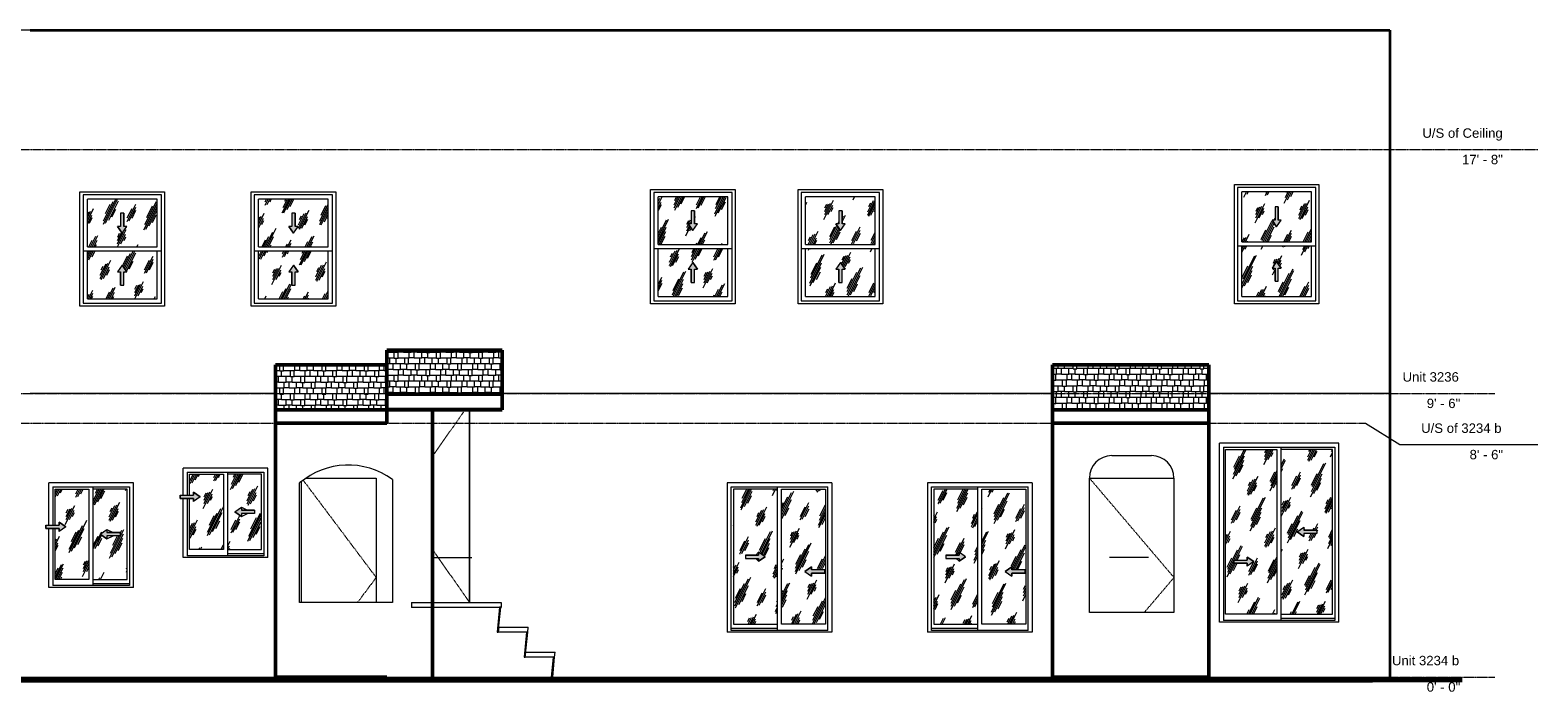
# Model space of a CAD drawing. Header units: inches. Extents: x -419 to 553, y -6 to 260.
# Tile 2 of 2: x -53 to 553, y -6 to 260. Entities that reach past the tile are written whole.
import ezdxf

# ---------------------------------------------------------------- set-up
doc = ezdxf.new("R2010")
doc.units = ezdxf.units.IN
doc.header["$MEASUREMENT"] = 0
doc.linetypes.add('Center 1_4_', pattern=[0.53125, 0.25, -0.09375, 0.09375, -0.09375])
doc.linetypes.add('Dash', pattern=[0.23622, 0.11811, -0.11811])
for name, color, linetype, lineweight in [('A-DETL', 90, 'Continuous', 9), ('A-DETL-GENF', 92, 'Continuous', 9), ('A-DOOR', 31, 'Continuous', 9), ('A-FLOR', 192, 'Continuous', 9), ('A-FLOR-LEVL', 51, 'Continuous', 9), ('A-GLAZ', 151, 'Continuous', 9), ('A-ROOF', 132, 'Continuous', 9), ('A-ROOF-PATT', 132, 'Continuous', 9), ('A-WALL', 90, 'Continuous', 9), ('floor_6 _2_', 8, 'Continuous', 9), ('PANOS', 1, 'Continuous', 9), ('S-STRS', 90, 'Continuous', 9)]:
    doc.layers.add(name, color=color, linetype=linetype, lineweight=lineweight)
doc.styles.add('Arial', font='arial.ttf', dxfattribs={"height": 3.779528})
pattern_1 = [(63.435, (0, 0), (-6.9551, 20.8652), [8.64, -5.184, 8.64, -5.184, -10.99]), (63.435, (0, 0), (-6.9551, 20.8652), [-27.648, 0.127, -10.863]), (63.435, (0, 0), (-6.9551, 20.8652), [0.127, -27.521, 3.456, -7.534]), (63.435, (-0.432, 0.432), (-6.9551, 20.8652), [6.912, -8.64, 5.184, -5.184, -12.718]), (63.435, (-0.432, 0.432), (-6.9551, 20.8652), [-25.92, 0.127, -12.591]), (63.435, (-0.432, 0.432), (-6.9551, 20.8652), [0.127, -25.793, 6.048, -6.67]), (63.435, (-0.432, 1.728), (-6.9551, 20.8652), [5.184, -10.368, 3.456, -5.184, -14.446]), (63.435, (-0.432, 1.728), (-6.9551, 20.8652), [-24.192, 0.127, -14.319]), (63.435, (-0.432, 1.728), (-6.9551, 20.8652), [0.127, -24.065, 7.776, -6.67]), (63.435, (0.864, 0.432), (-6.9551, 20.8652), [5.184, -10.368, 4.32, -18.766]), (63.435, (2.16, 1.728), (-6.9551, 20.8652), [2.592, -12.96, 1.728, -21.358]), (63.435, (0, 3.888), (-6.9551, 20.8652), [1.728, -12.96, 1.728, -6.912, -15.31]), (63.435, (0, 3.888), (-6.9551, 20.8652), [-23.328, 0.127, -15.183]), (63.435, (0, 3.888), (-6.9551, 20.8652), [0.127, -23.201, 4.32, -10.99]), (63.435, (7.776, 2.592), (-6.9551, 20.8652), [8.64, -12.96, 10.368, -6.843]), (63.435, (7.776, 1.296), (-6.9551, 20.8652), [12.096, -8.64, 12.96, -5.115]), (63.435, (8.64, 1.728), (-6.9551, 20.8652), [13.824, -6.912, 10.368, -7.534]), (63.435, (9.936, 3.024), (-6.9551, 20.8652), [8.64, -12.096, 6.912, -10.99]), (63.435, (8.64, 5.616), (-6.9551, 20.8652), [4.32, -17.28, 5.184, -11.854]), (63.435, (11.232, 4.32), (-6.9551, 20.8652), [3.456, -17.28, 3.456, -14.446])]

# ---------------------------------------------------------------- blocks, each defined once
blk = doc.blocks.new('Planitar - Single Door_Flush Panel - 2_-10_ x 6_-8_-4187955-Front Elevation')
at = {"layer": 'A-DOOR', "linetype": 'Dash'}
for p, q in [((372.47, 80), (406.47, 40)), ((406.47, 40), (394.57, 26))]:
    blk.add_line(p, q, dxfattribs=at)
blk = doc.blocks.new('Planitar - Single Door_Flush Panel - 2_-4_ x 6_-8_-4188681-Front Elevation')
at = {"layer": 'A-DOOR', "linetype": 'Dash'}
for p, q in [((122.07, 108), (108.59, 88.74)), ((108.59, 51.26), (123.47, 30))]:
    blk.add_line(p, q, dxfattribs=at)
at = {"layer": 'A-DOOR'}
blk.add_line((123.47, 30), (123.47, 108), dxfattribs=at)
blk = doc.blocks.new('Planitar - Single Door_Flush Panel - 2_-6_ x 6_-8_-V1-Front Elevation')
at = {"layer": 'A-DOOR', "linetype": 'Dash'}
for p, q in [((56.66, 79.08), (85.97, 40)), ((85.97, 40), (78.47, 30))]:
    blk.add_line(p, q, dxfattribs=at)
blk = doc.blocks.new('Planitar-Sliding-Double - 2_ 10_ x 3_ 4_-4324713-Front Elevation')
at = {"layer": 'A-GLAZ'}
h = blk.add_hatch(dxfattribs=at)
h.set_pattern_fill('FP_1', color=256, style=0, pattern_type=2)
h.set_pattern_definition(pattern_1)
h.paths.add_polyline_path([(-43.03, 39.25), (-29.4, 39.25), (-29.4, 75.5), (-43.03, 75.5), (-43.03, 61.04), (-41.38, 61.04), (-41.38, 62.24), (-38.71, 60.38), (-41.38, 58.51), (-41.38, 59.71), (-43.03, 59.71), (-43.03, 53.77)], flags=0)
h = blk.add_hatch(dxfattribs=at)
h.set_pattern_fill('FP_1', color=256, style=0, pattern_type=2)
h.set_pattern_definition(pattern_1)
h.paths.add_polyline_path([(-27.65, 39.25), (-14.03, 39.25), (-14.03, 75.5), (-27.65, 75.5), (-27.65, 52.88)], flags=0)
h.paths.add_polyline_path([(-22.17, 55.51), (-24.84, 57.38), (-22.17, 59.24), (-22.17, 58.04), (-16.84, 58.04), (-16.84, 56.71), (-22.17, 56.71)], flags=0)
for points in [[(-41.38, 58.51), (-38.71, 60.38), (-41.38, 62.24), (-41.38, 61.04), (-46.71, 61.04), (-46.71, 59.71), (-41.38, 59.71)], [(-22.17, 55.51), (-22.17, 56.71), (-16.84, 56.71), (-16.84, 58.04), (-22.17, 58.04), (-22.17, 59.24), (-24.84, 57.38)]]:
    blk.add_hatch(color=256, dxfattribs=at).paths.add_polyline_path(points, flags=0)
at = {"layer": 'A-DETL-GENF'}
for p, q in [((-46.71, 61.04), (-41.38, 61.04)), ((-46.71, 61.04), (-46.71, 59.71)), ((-46.71, 61.04), (-41.38, 61.04)), ((-46.71, 59.71), (-46.71, 61.04)), ((-38.71, 60.38), (-41.38, 62.24)), ((-41.38, 62.24), (-41.38, 61.04)), ((-41.38, 62.24), (-38.71, 60.38)), ((-41.38, 61.04), (-41.38, 62.24)), ((-46.71, 59.71), (-41.38, 59.71)), ((-41.38, 59.71), (-46.71, 59.71)), ((-38.71, 60.38), (-41.38, 58.51)), ((-38.71, 60.38), (-41.38, 58.51)), ((-41.38, 59.71), (-41.38, 58.51)), ((-41.38, 58.51), (-41.38, 59.71)), ((-24.84, 57.38), (-22.17, 59.24)), ((-24.84, 57.38), (-22.17, 59.24)), ((-24.84, 57.38), (-22.17, 55.51)), ((-22.17, 55.51), (-24.84, 57.38)), ((-22.17, 59.24), (-22.17, 58.04)), ((-22.17, 59.24), (-22.17, 58.04)), ((-16.84, 58.04), (-22.17, 58.04)), ((-22.17, 58.04), (-16.84, 58.04)), ((-16.84, 56.71), (-22.17, 56.71)), ((-22.17, 56.71), (-22.17, 55.51)), ((-22.17, 56.71), (-22.17, 55.51)), ((-16.84, 56.71), (-22.17, 56.71)), ((-16.84, 58.04), (-16.84, 56.71)), ((-16.84, 58.04), (-16.84, 56.71))]:
    blk.add_line(p, q, dxfattribs=at)
at = {"layer": 'A-GLAZ'}
for p, q in [((-11.53, 78), (-45.53, 78)), ((-45.53, 61.04), (-45.53, 78)), ((-43.91, 76.39), (-43.91, 61.04)), ((-43.91, 76.39), (-13.14, 76.39)), ((-43.03, 75.5), (-29.4, 75.5)), ((-43.03, 61.04), (-43.03, 75.5)), ((-29.4, 75.5), (-29.4, 39.25)), ((-27.65, 36.75), (-27.65, 76.39)), ((-14.03, 75.5), (-27.65, 75.5)), ((-14.03, 39.25), (-14.03, 75.5)), ((-13.14, 76.39), (-13.14, 36.75)), ((-11.53, 36), (-11.53, 78)), ((-45.53, 36), (-45.53, 59.71)), ((-43.91, 59.71), (-43.91, 36.75)), ((-43.03, 39.25), (-43.03, 59.71)), ((-22.17, 59.24), (-19.71, 58.04)), ((-22.17, 55.51), (-19.71, 56.71)), ((-13.14, 36.75), (-43.91, 36.75)), ((-29.4, 39.25), (-43.03, 39.25)), ((-27.65, 39.25), (-14.03, 39.25)), ((-13.14, 37.5), (-27.65, 37.5)), ((-13.14, 37.5), (-27.65, 37.5)), ((-11.53, 36), (-45.53, 36))]:
    blk.add_line(p, q, dxfattribs=at)
blk = doc.blocks.new('Planitar-Sliding-Double - 2_ 10_ x 2_ 10_-4324698-Front Elevation')
at = {"layer": 'A-GLAZ'}
h = blk.add_hatch(dxfattribs=at)
h.set_pattern_fill('FP_1', color=256, style=0, pattern_type=2)
h.set_pattern_definition(pattern_1)
h.paths.add_polyline_path([(10.97, 51.25), (24.6, 51.25), (24.6, 81.5), (10.97, 81.5), (10.97, 73.04), (12.62, 73.04), (12.62, 74.24), (15.29, 72.38), (12.62, 70.51), (12.62, 71.71), (10.97, 71.71), (10.97, 53.77)], flags=0)
h = blk.add_hatch(dxfattribs=at)
h.set_pattern_fill('FP_1', color=256, style=0, pattern_type=2)
h.set_pattern_definition(pattern_1)
h.paths.add_polyline_path([(26.35, 51.25), (39.97, 51.25), (39.97, 81.5), (26.35, 81.5), (26.35, 53.77)], flags=0)
h.paths.add_polyline_path([(31.83, 64.51), (29.16, 66.38), (31.83, 68.24), (31.83, 67.04), (37.16, 67.04), (37.16, 65.71), (31.83, 65.71)], flags=0)
for points in [[(12.62, 70.51), (15.29, 72.38), (12.62, 74.24), (12.62, 73.04), (7.29, 73.04), (7.29, 71.71), (12.62, 71.71)], [(31.83, 64.51), (31.83, 65.71), (37.16, 65.71), (37.16, 67.04), (31.83, 67.04), (31.83, 68.24), (29.16, 66.38)]]:
    blk.add_hatch(color=256, dxfattribs=at).paths.add_polyline_path(points, flags=0)
at = {"layer": 'A-DETL-GENF'}
for p, q in [((7.29, 73.04), (12.62, 73.04)), ((7.29, 73.04), (7.29, 71.71)), ((7.29, 73.04), (12.62, 73.04)), ((7.29, 71.71), (7.29, 73.04)), ((15.29, 72.38), (12.62, 74.24)), ((12.62, 74.24), (12.62, 73.04)), ((12.62, 74.24), (15.29, 72.38)), ((12.62, 73.04), (12.62, 74.24)), ((7.29, 71.71), (12.62, 71.71)), ((12.62, 71.71), (7.29, 71.71)), ((15.29, 72.38), (12.62, 70.51)), ((15.29, 72.38), (12.62, 70.51)), ((12.62, 71.71), (12.62, 70.51)), ((12.62, 70.51), (12.62, 71.71)), ((29.16, 66.38), (31.83, 68.24)), ((29.16, 66.38), (31.83, 68.24)), ((31.83, 68.24), (31.83, 67.04)), ((31.83, 68.24), (31.83, 67.04)), ((37.16, 67.04), (31.83, 67.04)), ((31.83, 67.04), (37.16, 67.04)), ((37.16, 67.04), (37.16, 65.71)), ((37.16, 67.04), (37.16, 65.71)), ((29.16, 66.38), (31.83, 64.51)), ((31.83, 64.51), (29.16, 66.38)), ((37.16, 65.71), (31.83, 65.71)), ((31.83, 65.71), (31.83, 64.51)), ((31.83, 65.71), (31.83, 64.51)), ((37.16, 65.71), (31.83, 65.71))]:
    blk.add_line(p, q, dxfattribs=at)
at = {"layer": 'A-GLAZ'}
for p, q in [((42.47, 84), (8.47, 84)), ((8.47, 73.04), (8.47, 84)), ((10.09, 82.39), (10.09, 73.04)), ((10.09, 82.39), (40.86, 82.39)), ((10.97, 81.5), (24.6, 81.5)), ((10.97, 73.04), (10.97, 81.5)), ((24.6, 81.5), (24.6, 51.25)), ((26.35, 48.75), (26.35, 82.39)), ((39.97, 81.5), (26.35, 81.5)), ((39.97, 51.25), (39.97, 81.5)), ((40.86, 82.39), (40.86, 48.75)), ((42.47, 48), (42.47, 84)), ((8.47, 48), (8.47, 71.71)), ((10.09, 71.71), (10.09, 48.75)), ((10.97, 51.25), (10.97, 71.71)), ((31.83, 68.24), (34.29, 67.04)), ((31.83, 64.51), (34.29, 65.71)), ((40.86, 48.75), (10.09, 48.75)), ((24.6, 51.25), (10.97, 51.25)), ((26.35, 51.25), (39.97, 51.25)), ((40.86, 49.5), (26.35, 49.5)), ((40.86, 49.5), (26.35, 49.5)), ((42.47, 48), (8.47, 48))]:
    blk.add_line(p, q, dxfattribs=at)
blk = doc.blocks.new('Planitar-Sliding-Double - 3_ 6_ x 4_ 11_-4309975-Front Elevation')
at = {"layer": 'A-GLAZ'}
h = blk.add_hatch(dxfattribs=at)
h.set_pattern_fill('FP_1', color=256, style=0, pattern_type=2)
h.set_pattern_definition(pattern_1)
h.paths.add_polyline_path([(229.47, 21.25), (247.1, 21.25), (247.1, 75.5), (229.47, 75.5), (229.47, 38.88)], flags=0)
h.paths.add_polyline_path([(239.62, 46.51), (239.62, 47.71), (234.29, 47.71), (234.29, 49.04), (239.62, 49.04), (239.62, 50.24), (242.29, 48.38), (241.33, 47.71)], flags=0)
h = blk.add_hatch(dxfattribs=at)
h.set_pattern_fill('FP_1', color=256, style=0, pattern_type=2)
h.set_pattern_definition(pattern_1)
h.paths.add_polyline_path([(248.85, 21.25), (266.47, 21.25), (266.47, 75.5), (248.85, 75.5), (248.85, 46.43)], flags=0)
h.paths.add_polyline_path([(260.83, 40.51), (258.16, 42.38), (260.83, 44.24), (260.83, 43.04), (266.16, 43.04), (266.16, 41.71), (260.83, 41.71)], flags=0)
for points in [[(239.62, 46.51), (242.29, 48.38), (239.62, 50.24), (239.62, 49.04), (234.29, 49.04), (234.29, 47.71), (239.62, 47.71)], [(260.83, 40.51), (260.83, 41.71), (266.16, 41.71), (266.16, 43.04), (260.83, 43.04), (260.83, 44.24), (258.16, 42.38)]]:
    blk.add_hatch(color=256, dxfattribs=at).paths.add_polyline_path(points, flags=0)
at = {"layer": 'A-DETL-GENF'}
for p, q in [((234.29, 49.04), (239.62, 49.04)), ((234.29, 49.04), (234.29, 47.71)), ((239.62, 49.04), (234.29, 49.04)), ((234.29, 49.04), (234.29, 47.71)), ((242.29, 48.38), (239.62, 50.24)), ((239.62, 50.24), (239.62, 49.04)), ((242.29, 48.38), (239.62, 50.24)), ((239.62, 50.24), (239.62, 49.04)), ((234.29, 47.71), (239.62, 47.71)), ((234.29, 47.71), (239.62, 47.71)), ((242.29, 48.38), (239.62, 46.51)), ((239.62, 46.51), (242.29, 48.38)), ((239.62, 47.71), (239.62, 46.51)), ((239.62, 47.71), (239.62, 46.51)), ((258.16, 42.38), (260.83, 44.24)), ((260.83, 44.24), (258.16, 42.38)), ((260.83, 44.24), (260.83, 43.04)), ((260.83, 43.04), (260.83, 44.24)), ((266.16, 43.04), (260.83, 43.04)), ((266.16, 43.04), (260.83, 43.04)), ((266.16, 43.04), (266.16, 41.71)), ((266.16, 41.71), (266.16, 43.04)), ((258.16, 42.38), (260.83, 40.51)), ((258.16, 42.38), (260.83, 40.51)), ((266.16, 41.71), (260.83, 41.71)), ((260.83, 41.71), (260.83, 40.51)), ((260.83, 40.51), (260.83, 41.71)), ((260.83, 41.71), (266.16, 41.71))]:
    blk.add_line(p, q, dxfattribs=at)
at = {"layer": 'A-GLAZ'}
for p, q in [((268.97, 78), (226.97, 78)), ((226.97, 78), (226.97, 18)), ((228.59, 76.39), (267.36, 76.39)), ((228.59, 18.75), (228.59, 76.39)), ((229.47, 75.5), (229.47, 21.25)), ((247.1, 75.5), (229.47, 75.5)), ((247.1, 76.39), (247.1, 18.75)), ((248.85, 21.25), (248.85, 75.5)), ((248.85, 75.5), (266.47, 75.5)), ((266.47, 75.5), (266.47, 21.25)), ((267.36, 18.75), (267.36, 76.39)), ((268.97, 78), (268.97, 18)), ((239.62, 50.24), (238.44, 49.04)), ((239.62, 46.51), (238.44, 47.71)), ((247.1, 19.5), (228.59, 19.5)), ((247.1, 19.5), (228.59, 19.5)), ((267.36, 18.75), (228.59, 18.75)), ((229.47, 21.25), (247.1, 21.25)), ((266.47, 21.25), (248.85, 21.25)), ((268.97, 18), (226.97, 18))]:
    blk.add_line(p, q, dxfattribs=at)
blk = doc.blocks.new('Planitar-Sliding-Double - 3_ 6_ x 4_ 11_-V2-Front Elevation')
at = {"layer": 'A-GLAZ'}
h = blk.add_hatch(dxfattribs=at)
h.set_pattern_fill('FP_1', color=256, style=0, pattern_type=2)
h.set_pattern_definition(pattern_1)
h.paths.add_polyline_path([(309.97, 21.25), (327.6, 21.25), (327.6, 75.5), (309.97, 75.5), (309.97, 38.88)], flags=0)
h.paths.add_polyline_path([(320.12, 46.51), (320.12, 47.71), (314.79, 47.71), (314.79, 49.04), (320.12, 49.04), (320.12, 50.24), (322.79, 48.38), (321.83, 47.71)], flags=0)
h = blk.add_hatch(dxfattribs=at)
h.set_pattern_fill('FP_1', color=256, style=0, pattern_type=2)
h.set_pattern_definition(pattern_1)
h.paths.add_polyline_path([(341.57, 21.25), (346.97, 21.25), (346.97, 75.5), (329.35, 75.5), (329.35, 21.25)], flags=0)
h.paths.add_polyline_path([(341.33, 40.51), (338.66, 42.38), (341.33, 44.24), (341.33, 43.04), (346.66, 43.04), (346.66, 41.71), (341.33, 41.71)], flags=0)
for points in [[(320.12, 46.51), (322.79, 48.38), (320.12, 50.24), (320.12, 49.04), (314.79, 49.04), (314.79, 47.71), (320.12, 47.71)], [(341.33, 40.51), (341.33, 41.71), (346.66, 41.71), (346.66, 43.04), (341.33, 43.04), (341.33, 44.24), (338.66, 42.38)]]:
    blk.add_hatch(color=256, dxfattribs=at).paths.add_polyline_path(points, flags=0)
at = {"layer": 'A-DETL-GENF'}
for p, q in [((314.79, 49.04), (320.12, 49.04)), ((314.79, 49.04), (314.79, 47.71)), ((320.12, 49.04), (314.79, 49.04)), ((314.79, 49.04), (314.79, 47.71)), ((322.79, 48.38), (320.12, 50.24)), ((320.12, 50.24), (320.12, 49.04)), ((322.79, 48.38), (320.12, 50.24)), ((320.12, 50.24), (320.12, 49.04)), ((314.79, 47.71), (320.12, 47.71)), ((314.79, 47.71), (320.12, 47.71)), ((322.79, 48.38), (320.12, 46.51)), ((320.12, 46.51), (322.79, 48.38)), ((320.12, 47.71), (320.12, 46.51)), ((320.12, 47.71), (320.12, 46.51)), ((338.66, 42.38), (341.33, 44.24)), ((341.33, 44.24), (338.66, 42.38)), ((341.33, 44.24), (341.33, 43.04)), ((341.33, 43.04), (341.33, 44.24)), ((346.66, 43.04), (341.33, 43.04)), ((346.66, 43.04), (341.33, 43.04)), ((346.66, 43.04), (346.66, 41.71)), ((346.66, 41.71), (346.66, 43.04)), ((338.66, 42.38), (341.33, 40.51)), ((338.66, 42.38), (341.33, 40.51)), ((346.66, 41.71), (341.33, 41.71)), ((341.33, 41.71), (341.33, 40.51)), ((341.33, 40.51), (341.33, 41.71)), ((341.33, 41.71), (346.66, 41.71))]:
    blk.add_line(p, q, dxfattribs=at)
at = {"layer": 'A-GLAZ'}
for p, q in [((349.47, 78), (307.47, 78)), ((307.47, 78), (307.47, 18)), ((309.09, 76.39), (347.86, 76.39)), ((309.09, 18.75), (309.09, 76.39)), ((309.97, 75.5), (309.97, 21.25)), ((327.6, 75.5), (309.97, 75.5)), ((327.6, 76.39), (327.6, 18.75)), ((329.35, 21.25), (329.35, 75.5)), ((329.35, 75.5), (346.97, 75.5)), ((346.97, 75.5), (346.97, 21.25)), ((347.86, 18.75), (347.86, 76.39)), ((349.47, 78), (349.47, 18)), ((320.12, 50.24), (318.94, 49.04)), ((320.12, 46.51), (318.94, 47.71)), ((327.6, 19.5), (309.09, 19.5)), ((327.6, 19.5), (309.09, 19.5)), ((347.86, 18.75), (309.09, 18.75)), ((309.97, 21.25), (327.6, 21.25)), ((346.97, 21.25), (329.35, 21.25)), ((349.47, 18), (307.47, 18))]:
    blk.add_line(p, q, dxfattribs=at)
blk = doc.blocks.new('Planitar-Sliding-Double - 4_ x 5_ 6_-4309957-Front Elevation')
at = {"layer": 'A-GLAZ'}
h = blk.add_hatch(dxfattribs=at)
h.set_pattern_fill('FP_2', color=256, style=0, pattern_type=2)
h.set_pattern_definition(pattern_1)
h.paths.add_polyline_path([(447.85, 25.25), (447.85, 91.5), (427.22, 91.5), (427.22, 25.25), (444.06, 25.25)], flags=0)
h.paths.add_polyline_path([(435.87, 44.51), (435.87, 45.71), (430.54, 45.71), (430.54, 47.04), (435.87, 47.04), (435.87, 48.24), (438.54, 46.38), (437.58, 45.71)], flags=0)
h = blk.add_hatch(dxfattribs=at)
h.set_pattern_fill('FP_2', color=256, style=0, pattern_type=2)
h.set_pattern_definition(pattern_1)
h.paths.add_polyline_path([(449.6, 25.25), (470.22, 25.25), (470.22, 91.5), (449.6, 91.5), (449.6, 45.88)], flags=0)
h.paths.add_polyline_path([(458.58, 56.51), (455.91, 58.38), (458.58, 60.24), (458.58, 59.04), (463.91, 59.04), (463.91, 57.71), (458.58, 57.71)], flags=0)
for points in [[(458.58, 56.51), (458.58, 57.71), (463.91, 57.71), (463.91, 59.04), (458.58, 59.04), (458.58, 60.24), (455.91, 58.38)], [(435.87, 44.51), (438.54, 46.38), (435.87, 48.24), (435.87, 47.04), (430.54, 47.04), (430.54, 45.71), (435.87, 45.71)]]:
    blk.add_hatch(color=256, dxfattribs=at).paths.add_polyline_path(points, flags=0)
at = {"layer": 'A-DETL-GENF'}
for p, q in [((455.91, 58.38), (458.58, 60.24)), ((455.91, 58.38), (458.58, 60.24)), ((455.91, 58.38), (458.58, 56.51)), ((458.58, 56.51), (455.91, 58.38)), ((458.58, 60.24), (458.58, 59.04)), ((458.58, 60.24), (458.58, 59.04)), ((463.91, 59.04), (458.58, 59.04)), ((458.58, 59.04), (463.91, 59.04)), ((463.91, 57.71), (458.58, 57.71)), ((458.58, 57.71), (458.58, 56.51)), ((458.58, 57.71), (458.58, 56.51)), ((463.91, 57.71), (458.58, 57.71)), ((463.91, 59.04), (463.91, 57.71)), ((463.91, 59.04), (463.91, 57.71)), ((430.54, 47.04), (435.87, 47.04)), ((430.54, 47.04), (430.54, 45.71)), ((430.54, 47.04), (435.87, 47.04)), ((430.54, 45.71), (430.54, 47.04)), ((430.54, 45.71), (435.87, 45.71)), ((435.87, 45.71), (430.54, 45.71)), ((438.54, 46.38), (435.87, 48.24)), ((435.87, 48.24), (435.87, 47.04)), ((435.87, 48.24), (438.54, 46.38)), ((435.87, 47.04), (435.87, 48.24)), ((438.54, 46.38), (435.87, 44.51)), ((438.54, 46.38), (435.87, 44.51)), ((435.87, 45.71), (435.87, 44.51)), ((435.87, 44.51), (435.87, 45.71))]:
    blk.add_line(p, q, dxfattribs=at)
at = {"layer": 'A-GLAZ'}
for p, q in [((472.72, 94), (424.72, 94)), ((424.72, 22), (424.72, 94)), ((426.34, 92.39), (426.34, 22.75)), ((426.34, 92.39), (471.11, 92.39)), ((427.22, 91.5), (447.85, 91.5)), ((427.22, 25.25), (427.22, 91.5)), ((447.85, 91.5), (447.85, 25.25)), ((449.6, 22.75), (449.6, 92.39)), ((470.22, 91.5), (449.6, 91.5)), ((470.22, 25.25), (470.22, 91.5)), ((471.11, 92.39), (471.11, 22.75)), ((472.72, 22), (472.72, 94)), ((458.58, 60.24), (458.79, 59.04)), ((458.58, 56.51), (458.79, 57.71)), ((447.85, 25.25), (427.22, 25.25)), ((449.6, 25.25), (470.22, 25.25)), ((472.72, 22), (424.72, 22)), ((471.11, 22.75), (426.34, 22.75)), ((471.11, 23.5), (449.6, 23.5)), ((471.11, 23.5), (449.6, 23.5))]:
    blk.add_line(p, q, dxfattribs=at)
blk = doc.blocks.new('Planitar-Double-Hung-Single - 2_10_ x 3_10_-4192649-Front Elevation')
at = {"layer": 'A-DETL-GENF'}
h = blk.add_hatch(dxfattribs=at)
h.set_pattern_fill('FP_4', color=256, style=0, pattern_type=2)
h.set_pattern_definition(pattern_1)
h.paths.add_polyline_path([(-21.15, 172.88), (-2.03, 172.88), (-2.03, 192), (-30.03, 192), (-30.03, 172.88)], flags=0)
h.paths.add_polyline_path([(-16.03, 178.44), (-17.89, 181.1), (-16.69, 181.1), (-16.69, 186.44), (-15.36, 186.44), (-15.36, 181.1), (-14.16, 181.1), (-15.36, 179.39)], flags=0)
for points in [[(-16.03, 178.44), (-14.16, 181.1), (-15.36, 181.1), (-15.36, 186.44), (-16.69, 186.44), (-16.69, 181.1), (-17.89, 181.1)], [(-16.69, 157.56), (-15.36, 157.56), (-15.36, 162.9), (-14.16, 162.9), (-16.03, 165.56), (-17.89, 162.9), (-16.69, 162.9)]]:
    blk.add_hatch(color=256, dxfattribs=at).paths.add_polyline_path(points, flags=0)
h = blk.add_hatch(dxfattribs=at)
h.set_pattern_fill('FP_4', color=256, style=0, pattern_type=2)
h.set_pattern_definition(pattern_1)
h.paths.add_polyline_path([(-30.03, 152), (-2.03, 152), (-2.03, 171.13), (-30.03, 171.13)], flags=0)
h.paths.add_polyline_path([(-15.59, 157.56), (-16.69, 157.56), (-16.69, 162.9), (-17.89, 162.9), (-16.03, 165.56), (-14.16, 162.9), (-15.36, 162.9), (-15.36, 157.56)], flags=0)
for p, q in [((-16.69, 186.44), (-16.69, 181.1)), ((-15.36, 186.44), (-16.69, 186.44)), ((-15.36, 186.44), (-16.69, 186.44)), ((-16.69, 186.44), (-16.69, 181.1)), ((-15.36, 186.44), (-15.36, 181.1)), ((-15.36, 181.1), (-15.36, 186.44)), ((-16.69, 181.1), (-17.89, 181.1)), ((-16.03, 178.44), (-17.89, 181.1)), ((-16.69, 181.1), (-17.89, 181.1)), ((-17.89, 181.1), (-16.03, 178.44)), ((-16.03, 178.44), (-14.16, 181.1)), ((-16.03, 178.44), (-14.16, 181.1)), ((-14.16, 181.1), (-15.36, 181.1)), ((-14.16, 181.1), (-15.36, 181.1)), ((-16.03, 165.56), (-17.89, 162.9)), ((-16.03, 165.56), (-17.89, 162.9)), ((-16.03, 165.56), (-14.16, 162.9)), ((-14.16, 162.9), (-16.03, 165.56)), ((-17.89, 162.9), (-16.69, 162.9)), ((-17.89, 162.9), (-16.69, 162.9)), ((-16.69, 157.56), (-16.69, 162.9)), ((-16.69, 162.9), (-16.69, 157.56)), ((-16.69, 157.56), (-15.36, 157.56)), ((-16.69, 157.56), (-15.36, 157.56)), ((-15.36, 162.9), (-14.16, 162.9)), ((-15.36, 157.56), (-15.36, 162.9)), ((-15.36, 157.56), (-15.36, 162.9)), ((-15.36, 162.9), (-14.16, 162.9))]:
    blk.add_line(p, q, dxfattribs=at)
at = {"layer": 'A-GLAZ'}
for p, q in [((-33.03, 195), (0.97, 195)), ((-33.03, 149), (-33.03, 195)), ((0.97, 195), (0.97, 149)), ((-31.78, 193.75), (-31.78, 150.25)), ((-0.28, 193.75), (-31.78, 193.75)), ((-30.03, 172.88), (-30.03, 192)), ((-2.03, 192), (-30.03, 192)), ((-2.03, 172.88), (-2.03, 192)), ((-0.28, 150.25), (-0.28, 193.75)), ((-0.28, 171.13), (-31.78, 171.13)), ((-30.03, 172.88), (-2.03, 172.88)), ((-30.03, 152), (-30.03, 171.13)), ((-2.03, 152), (-2.03, 171.13)), ((-30.03, 152), (-2.03, 152)), ((0.97, 149), (-33.03, 149)), ((-31.78, 150.25), (-0.28, 150.25))]:
    blk.add_line(p, q, dxfattribs=at)
blk = doc.blocks.new('Planitar-Double-Hung-Single - 2_10_ x 3_10_-V6-Front Elevation')
at = {"layer": 'A-DETL-GENF'}
h = blk.add_hatch(dxfattribs=at)
h.set_pattern_fill('FP_4', color=256, style=0, pattern_type=2)
h.set_pattern_definition(pattern_1)
h.paths.add_polyline_path([(47.6, 172.88), (66.72, 172.88), (66.72, 192), (38.72, 192), (38.72, 172.88)], flags=0)
h.paths.add_polyline_path([(52.72, 178.44), (50.86, 181.1), (52.06, 181.1), (52.06, 186.44), (53.39, 186.44), (53.39, 181.1), (54.59, 181.1), (53.39, 179.39)], flags=0)
for points in [[(52.72, 178.44), (54.59, 181.1), (53.39, 181.1), (53.39, 186.44), (52.06, 186.44), (52.06, 181.1), (50.86, 181.1)], [(52.06, 157.56), (53.39, 157.56), (53.39, 162.9), (54.59, 162.9), (52.72, 165.56), (50.86, 162.9), (52.06, 162.9)]]:
    blk.add_hatch(color=256, dxfattribs=at).paths.add_polyline_path(points, flags=0)
h = blk.add_hatch(dxfattribs=at)
h.set_pattern_fill('FP_4', color=256, style=0, pattern_type=2)
h.set_pattern_definition(pattern_1)
h.paths.add_polyline_path([(38.72, 152), (66.72, 152), (66.72, 171.13), (38.72, 171.13)], flags=0)
h.paths.add_polyline_path([(53.16, 157.56), (52.06, 157.56), (52.06, 162.9), (50.86, 162.9), (52.72, 165.56), (54.59, 162.9), (53.39, 162.9), (53.39, 157.56)], flags=0)
for p, q in [((52.06, 186.44), (52.06, 181.1)), ((53.39, 186.44), (52.06, 186.44)), ((53.39, 186.44), (52.06, 186.44)), ((52.06, 186.44), (52.06, 181.1)), ((53.39, 186.44), (53.39, 181.1)), ((53.39, 181.1), (53.39, 186.44)), ((52.06, 181.1), (50.86, 181.1)), ((52.72, 178.44), (50.86, 181.1)), ((52.06, 181.1), (50.86, 181.1)), ((50.86, 181.1), (52.72, 178.44)), ((52.72, 178.44), (54.59, 181.1)), ((52.72, 178.44), (54.59, 181.1)), ((54.59, 181.1), (53.39, 181.1)), ((54.59, 181.1), (53.39, 181.1)), ((52.72, 165.56), (50.86, 162.9)), ((52.72, 165.56), (50.86, 162.9)), ((52.72, 165.56), (54.59, 162.9)), ((54.59, 162.9), (52.72, 165.56)), ((50.86, 162.9), (52.06, 162.9)), ((50.86, 162.9), (52.06, 162.9)), ((52.06, 157.56), (52.06, 162.9)), ((52.06, 162.9), (52.06, 157.56)), ((52.06, 157.56), (53.39, 157.56)), ((52.06, 157.56), (53.39, 157.56)), ((53.39, 162.9), (54.59, 162.9)), ((53.39, 157.56), (53.39, 162.9)), ((53.39, 157.56), (53.39, 162.9)), ((53.39, 162.9), (54.59, 162.9))]:
    blk.add_line(p, q, dxfattribs=at)
at = {"layer": 'A-GLAZ'}
for p, q in [((35.72, 195), (69.72, 195)), ((35.72, 149), (35.72, 195)), ((69.72, 195), (69.72, 149)), ((36.97, 193.75), (36.97, 150.25)), ((68.47, 193.75), (36.97, 193.75)), ((38.72, 172.88), (38.72, 192)), ((66.72, 192), (38.72, 192)), ((66.72, 172.88), (66.72, 192)), ((68.47, 150.25), (68.47, 193.75)), ((68.47, 171.13), (36.97, 171.13)), ((38.72, 172.88), (66.72, 172.88)), ((38.72, 152), (38.72, 171.13)), ((66.72, 152), (66.72, 171.13)), ((38.72, 152), (66.72, 152)), ((69.72, 149), (35.72, 149)), ((36.97, 150.25), (68.47, 150.25))]:
    blk.add_line(p, q, dxfattribs=at)
blk = doc.blocks.new('Planitar-Double-Hung-Single - 2_10_ x 3_10_-V7-Front Elevation')
at = {"layer": 'A-DETL-GENF'}
h = blk.add_hatch(dxfattribs=at)
h.set_pattern_fill('FP_3', color=256, style=0, pattern_type=2)
h.set_pattern_definition(pattern_1)
h.paths.add_polyline_path([(208.1, 173.88), (227.22, 173.88), (227.22, 193), (199.22, 193), (199.22, 173.88), (204.91, 173.88)], flags=0)
h.paths.add_polyline_path([(213.22, 179.44), (211.36, 182.1), (212.56, 182.1), (212.56, 187.44), (213.89, 187.44), (213.89, 182.1), (215.09, 182.1), (213.89, 180.39)], flags=0)
for points in [[(213.22, 179.44), (215.09, 182.1), (213.89, 182.1), (213.89, 187.44), (212.56, 187.44), (212.56, 182.1), (211.36, 182.1)], [(213.89, 158.56), (213.89, 163.9), (215.09, 163.9), (213.22, 166.56), (211.36, 163.9), (212.56, 163.9), (212.56, 158.56)]]:
    blk.add_hatch(color=256, dxfattribs=at).paths.add_polyline_path(points, flags=0)
h = blk.add_hatch(dxfattribs=at)
h.set_pattern_fill('FP_3', color=256, style=0, pattern_type=2)
h.set_pattern_definition(pattern_1)
h.paths.add_polyline_path([(199.22, 153), (227.22, 153), (227.22, 172.13), (199.22, 172.13)], flags=0)
h.paths.add_polyline_path([(212.56, 158.56), (212.56, 163.9), (211.36, 163.9), (213.22, 166.56), (215.09, 163.9), (213.89, 163.9), (213.89, 158.56), (212.79, 158.56)], flags=0)
for p, q in [((212.56, 182.1), (211.36, 182.1)), ((213.22, 179.44), (211.36, 182.1)), ((212.56, 182.1), (211.36, 182.1)), ((211.36, 182.1), (213.22, 179.44)), ((212.56, 187.44), (212.56, 182.1)), ((213.89, 187.44), (212.56, 187.44)), ((213.89, 187.44), (212.56, 187.44)), ((212.56, 187.44), (212.56, 182.1)), ((213.22, 179.44), (215.09, 182.1)), ((213.22, 179.44), (215.09, 182.1)), ((213.89, 187.44), (213.89, 182.1)), ((213.89, 182.1), (213.89, 187.44)), ((215.09, 182.1), (213.89, 182.1)), ((215.09, 182.1), (213.89, 182.1)), ((213.22, 166.56), (211.36, 163.9)), ((213.22, 166.56), (211.36, 163.9)), ((211.36, 163.9), (212.56, 163.9)), ((211.36, 163.9), (212.56, 163.9)), ((212.56, 158.56), (212.56, 163.9)), ((212.56, 163.9), (212.56, 158.56)), ((213.22, 166.56), (215.09, 163.9)), ((215.09, 163.9), (213.22, 166.56)), ((213.89, 163.9), (215.09, 163.9)), ((213.89, 158.56), (213.89, 163.9)), ((213.89, 158.56), (213.89, 163.9)), ((213.89, 163.9), (215.09, 163.9)), ((212.56, 158.56), (213.89, 158.56)), ((212.56, 158.56), (213.89, 158.56))]:
    blk.add_line(p, q, dxfattribs=at)
at = {"layer": 'A-GLAZ'}
for p, q in [((196.22, 196), (230.22, 196)), ((196.22, 150), (196.22, 196)), ((197.47, 194.75), (197.47, 151.25)), ((228.97, 194.75), (197.47, 194.75)), ((228.97, 151.25), (228.97, 194.75)), ((230.22, 196), (230.22, 150)), ((199.22, 173.88), (199.22, 193)), ((227.22, 193), (199.22, 193)), ((227.22, 173.88), (227.22, 193)), ((228.97, 172.13), (197.47, 172.13)), ((199.22, 173.88), (227.22, 173.88)), ((199.22, 153), (199.22, 172.13)), ((227.22, 153), (227.22, 172.13)), ((199.22, 153), (227.22, 153)), ((230.22, 150), (196.22, 150)), ((197.47, 151.25), (228.97, 151.25))]:
    blk.add_line(p, q, dxfattribs=at)
blk = doc.blocks.new('Planitar-Double-Hung-Single - 2_10_ x 3_10_-V8-Front Elevation')
at = {"layer": 'A-DETL-GENF'}
h = blk.add_hatch(dxfattribs=at)
h.set_pattern_fill('FP_3', color=256, style=0, pattern_type=2)
h.set_pattern_definition(pattern_1)
h.paths.add_polyline_path([(286.47, 173.88), (286.47, 193), (258.47, 193), (258.47, 173.88), (277.6, 173.88)], flags=0)
h.paths.add_polyline_path([(272.47, 179.44), (270.61, 182.1), (271.81, 182.1), (271.81, 187.44), (273.14, 187.44), (273.14, 182.1), (274.34, 182.1), (273.14, 180.39)], flags=0)
for points in [[(272.47, 179.44), (274.34, 182.1), (273.14, 182.1), (273.14, 187.44), (271.81, 187.44), (271.81, 182.1), (270.61, 182.1)], [(271.81, 158.56), (273.14, 158.56), (273.14, 163.9), (274.34, 163.9), (272.47, 166.56), (270.61, 163.9), (271.81, 163.9)]]:
    blk.add_hatch(color=256, dxfattribs=at).paths.add_polyline_path(points, flags=0)
h = blk.add_hatch(dxfattribs=at)
h.set_pattern_fill('FP_3', color=256, style=0, pattern_type=2)
h.set_pattern_definition(pattern_1)
h.paths.add_polyline_path([(286.47, 153), (286.47, 172.13), (258.47, 172.13), (258.47, 153), (277.6, 153)], flags=0)
h.paths.add_polyline_path([(272.04, 158.56), (271.81, 158.56), (271.81, 163.9), (270.61, 163.9), (272.47, 166.56), (274.34, 163.9), (273.14, 163.9), (273.14, 158.56)], flags=0)
for p, q in [((271.81, 182.1), (270.61, 182.1)), ((272.47, 179.44), (270.61, 182.1)), ((271.81, 182.1), (270.61, 182.1)), ((270.61, 182.1), (272.47, 179.44)), ((271.81, 187.44), (271.81, 182.1)), ((273.14, 187.44), (271.81, 187.44)), ((273.14, 187.44), (271.81, 187.44)), ((271.81, 187.44), (271.81, 182.1)), ((272.47, 179.44), (274.34, 182.1)), ((272.47, 179.44), (274.34, 182.1)), ((273.14, 187.44), (273.14, 182.1)), ((273.14, 182.1), (273.14, 187.44)), ((274.34, 182.1), (273.14, 182.1)), ((274.34, 182.1), (273.14, 182.1)), ((272.47, 166.56), (270.61, 163.9)), ((272.47, 166.56), (270.61, 163.9)), ((270.61, 163.9), (271.81, 163.9)), ((270.61, 163.9), (271.81, 163.9)), ((271.81, 158.56), (271.81, 163.9)), ((271.81, 163.9), (271.81, 158.56)), ((272.47, 166.56), (274.34, 163.9)), ((274.34, 163.9), (272.47, 166.56)), ((273.14, 163.9), (274.34, 163.9)), ((273.14, 158.56), (273.14, 163.9)), ((273.14, 158.56), (273.14, 163.9)), ((273.14, 163.9), (274.34, 163.9)), ((271.81, 158.56), (273.14, 158.56)), ((271.81, 158.56), (273.14, 158.56))]:
    blk.add_line(p, q, dxfattribs=at)
at = {"layer": 'A-GLAZ'}
for p, q in [((255.47, 196), (289.47, 196)), ((255.47, 150), (255.47, 196)), ((256.72, 194.75), (256.72, 151.25)), ((288.22, 194.75), (256.72, 194.75)), ((288.22, 151.25), (288.22, 194.75)), ((289.47, 196), (289.47, 150)), ((258.47, 173.88), (258.47, 193)), ((286.47, 193), (258.47, 193)), ((286.47, 173.88), (286.47, 193)), ((288.22, 172.13), (256.72, 172.13)), ((258.47, 173.88), (286.47, 173.88)), ((258.47, 153), (258.47, 172.13)), ((286.47, 153), (286.47, 172.13)), ((258.47, 153), (286.47, 153)), ((289.47, 150), (255.47, 150)), ((256.72, 151.25), (288.22, 151.25))]:
    blk.add_line(p, q, dxfattribs=at)
blk = doc.blocks.new('Planitar-Double-Hung-Single - 2_10_ x 3_10_-4311464-Front Elevation')
at = {"layer": 'A-DETL-GENF'}
h = blk.add_hatch(dxfattribs=at)
h.set_pattern_fill('FP_3', color=256, style=0, pattern_type=2)
h.set_pattern_definition(pattern_1)
h.paths.add_polyline_path([(445.86, 174.88), (461.72, 174.88), (461.72, 195), (433.72, 195), (433.72, 174.88)], flags=0)
h.paths.add_polyline_path([(447.72, 180.94), (445.86, 183.6), (447.06, 183.6), (447.06, 188.94), (448.39, 188.94), (448.39, 183.6), (449.59, 183.6), (447.75, 180.97)], flags=0)
for points in [[(447.72, 180.94), (449.59, 183.6), (448.39, 183.6), (448.39, 188.94), (447.06, 188.94), (447.06, 183.6), (445.86, 183.6)], [(448.39, 159.06), (448.39, 164.4), (449.59, 164.4), (447.72, 167.06), (445.86, 164.4), (447.06, 164.4), (447.06, 159.06)]]:
    blk.add_hatch(color=256, dxfattribs=at).paths.add_polyline_path(points, flags=0)
h = blk.add_hatch(dxfattribs=at)
h.set_pattern_fill('FP_3', color=256, style=0, pattern_type=2)
h.set_pattern_definition(pattern_1)
h.paths.add_polyline_path([(433.72, 153), (461.72, 153), (461.72, 173.13), (433.72, 173.13)], flags=0)
h.paths.add_polyline_path([(447.06, 159.06), (447.06, 164.4), (445.86, 164.4), (447.75, 167.03), (449.59, 164.4), (448.39, 164.4), (448.39, 159.06), (447.79, 159.06)], flags=0)
for p, q in [((447.06, 188.94), (447.06, 183.6)), ((448.39, 188.94), (447.06, 188.94)), ((448.39, 188.94), (447.06, 188.94)), ((447.06, 188.94), (447.06, 183.6)), ((448.39, 188.94), (448.39, 183.6)), ((448.39, 183.6), (448.39, 188.94)), ((447.06, 183.6), (445.86, 183.6)), ((447.72, 180.94), (445.86, 183.6)), ((447.06, 183.6), (445.86, 183.6)), ((445.86, 183.6), (447.72, 180.94)), ((447.72, 180.94), (449.59, 183.6)), ((447.72, 180.94), (449.59, 183.6)), ((449.59, 183.6), (448.39, 183.6)), ((449.59, 183.6), (448.39, 183.6)), ((447.72, 167.06), (445.86, 164.4)), ((447.72, 167.06), (445.86, 164.4)), ((445.86, 164.4), (447.06, 164.4)), ((445.86, 164.4), (447.06, 164.4)), ((447.06, 159.06), (447.06, 164.4)), ((447.06, 164.4), (447.06, 159.06)), ((447.72, 167.06), (449.59, 164.4)), ((449.59, 164.4), (447.72, 167.06)), ((448.39, 164.4), (449.59, 164.4)), ((448.39, 159.06), (448.39, 164.4)), ((448.39, 159.06), (448.39, 164.4)), ((448.39, 164.4), (449.59, 164.4)), ((447.06, 159.06), (448.39, 159.06)), ((447.06, 159.06), (448.39, 159.06))]:
    blk.add_line(p, q, dxfattribs=at)
at = {"layer": 'A-GLAZ'}
for p, q in [((430.72, 198), (464.72, 198)), ((430.72, 150), (430.72, 198)), ((431.97, 196.75), (431.97, 151.25)), ((463.47, 196.75), (431.97, 196.75)), ((433.72, 174.88), (433.72, 195)), ((461.72, 195), (433.72, 195)), ((461.72, 174.88), (461.72, 195)), ((463.47, 151.25), (463.47, 196.75)), ((464.72, 198), (464.72, 150)), ((463.47, 173.13), (431.97, 173.13)), ((433.72, 174.88), (461.72, 174.88)), ((433.72, 153), (433.72, 173.13)), ((461.72, 153), (461.72, 173.13)), ((433.72, 153), (461.72, 153)), ((464.72, 150), (430.72, 150)), ((431.97, 151.25), (463.47, 151.25))]:
    blk.add_line(p, q, dxfattribs=at)
blk = doc.blocks.new('floor_6 _2_-4199902-Front Elevation')
at = {"layer": 'PANOS'}
for p, q in [((108.69, 48), (124.38, 48)), ((115.81, 48), (117.26, 48)), ((396.27, 48), (380.52, 48)), ((388.42, 48), (388.37, 48))]:
    blk.add_line(p, q, dxfattribs=at)

msp = doc.modelspace()

# ---------------------------------------------------------------- hatches: boundary and pattern name
at = {"layer": 'A-ROOF-PATT'}
h = msp.add_hatch(dxfattribs=at)
h.set_pattern_fill('FP_7', color=256, style=0, pattern_type=2)
h.set_pattern_definition([(0, (46, 167.882), (12.75, 2.328), [3, -2.5, 3.5, -1.5, -6.5]), (0, (46, 167.882), (12.75, 2.328), [-10.5, 4.5, -2]), (0, (49, 167.979), (12.75, 2.328), [2.5, -9.5, 2, -3]), (0, (55, 167.737), (12.75, 2.328), [1.5, -15.5]), (90, (46, 167.882), (-4.25, 2.328), [2.231, -7.082]), (90, (49, 167.882), (-4.25, 2.328), [2.183, -7.131]), (90, (51.5, 167.882), (-4.25, 2.328), [2.037, -7.276]), (90, (55, 167.737), (-4.25, 2.328), [2.231, -7.082]), (90, (56.5, 167.737), (-4.25, 2.328), [2.231, -7.082]), (90, (61, 167.882), (-4.25, 2.328), [2.134, -7.179])])
h.paths.add_polyline_path([(90.22, 113.43), (136.22, 113.43), (136.22, 131.43), (90.22, 131.43), (90.22, 114.25)], flags=0)
h = msp.add_hatch(dxfattribs=at)
h.set_pattern_fill('FP_6', color=256, style=0, pattern_type=2)
h.set_pattern_definition([(0, (0, 162.786), (12.75, 2.328), [3, -2.5, 3.5, -1.5, -6.5]), (0, (0, 162.786), (12.75, 2.328), [-10.5, 4.5, -2]), (0, (3, 162.883), (12.75, 2.328), [2.5, -9.5, 2, -3]), (0, (9, 162.64), (12.75, 2.328), [1.5, -15.5]), (90, (0, 162.786), (-4.25, 2.328), [2.231, -7.082]), (90, (3, 162.786), (-4.25, 2.328), [2.183, -7.131]), (90, (5.5, 162.786), (-4.25, 2.328), [2.037, -7.276]), (90, (9, 162.64), (-4.25, 2.328), [2.231, -7.082]), (90, (10.5, 162.64), (-4.25, 2.328), [2.231, -7.082]), (90, (15, 162.786), (-4.25, 2.328), [2.134, -7.179])])
h.paths.add_polyline_path([(45.47, 107.43), (90.22, 107.43), (90.22, 125.43), (45.47, 125.43), (45.47, 114.25)], flags=0)
h = msp.add_hatch(dxfattribs=at)
h.set_pattern_fill('FP_5', color=256, style=0, pattern_type=2)
h.set_pattern_definition([(0, (0, 179.953), (12.75, 2.328), [3, -2.5, 3.5, -1.5, -6.5]), (0, (0, 179.953), (12.75, 2.328), [-10.5, 4.5, -2]), (0, (3, 180.05), (12.75, 2.328), [2.5, -9.5, 2, -3]), (0, (9, 179.807), (12.75, 2.328), [1.5, -15.5]), (90, (0, 179.953), (-4.25, 2.328), [2.231, -7.082]), (90, (3, 179.953), (-4.25, 2.328), [2.183, -7.131]), (90, (5.5, 179.953), (-4.25, 2.328), [2.037, -7.276]), (90, (9, 179.807), (-4.25, 2.328), [2.231, -7.082]), (90, (10.5, 179.807), (-4.25, 2.328), [2.231, -7.082]), (90, (15, 179.953), (-4.25, 2.328), [2.134, -7.179])])
h.paths.add_polyline_path([(357.72, 107.43), (420.47, 107.43), (420.47, 125.43), (357.72, 125.43), (357.72, 114.25)], flags=0)

# ---------------------------------------------------------------- linework, layer by layer
at = {"layer": 'A-DETL', "lineweight": 35}
for p, q in [((-53.03, 260), (493.22, 260)), ((493.22, 260), (493.22, -1))]:
    msp.add_line(p, q, dxfattribs=at)
at = {"layer": 'A-DETL', "lineweight": 50}
for p, q in [((136.59, 131.43), (90.22, 131.43)), ((90.22, 131.43), (90.22, 125.43)), ((136.59, 107.43), (136.59, 131.43)), ((90.22, 125.43), (45.47, 125.43)), ((45.47, 125.43), (45.47, 102)), ((90.22, 102), (90.22, 125.43)), ((420.47, 125.43), (357.72, 125.43)), ((357.72, 125.43), (357.72, 102)), ((420.47, 102), (420.47, 125.43)), ((90.22, 113.71), (136.59, 113.71)), ((45.47, 107.43), (90.22, 107.43)), ((90.22, 107.43), (108.59, 107.43)), ((108.59, 107.43), (108.59, -1)), ((108.59, 107.43), (136.59, 107.43)), ((357.72, 107.43), (420.47, 107.43)), ((45.47, 102), (90.22, 102)), ((45.47, 0), (45.47, 102)), ((45.47, 102), (90.22, 102)), ((357.72, 102), (420.47, 102)), ((357.72, 0), (357.72, 102)), ((357.72, 102), (420.47, 102)), ((420.47, 102), (420.47, 0)), ((90.22, 0), (45.47, 0)), ((420.47, 0), (357.72, 0))]:
    msp.add_line(p, q, dxfattribs=at)
at = {"layer": 'A-DETL', "lineweight": 70}
for q in [(514.22, -1), (522.22, -1)]:
    msp.add_line((-401.78, -1), q, dxfattribs=at)
at = {"layer": 'A-FLOR'}
for p, q in [((100.22, 30), (136.22, 30)), ((100.22, 30), (100.22, 28)), ((136.22, 28), (100.22, 28)), ((136.22, 30), (136.22, 28)), ((357.72, 0), (357.72, -2)), ((420.47, -2), (420.47, 0)), ((486.22, -2), (486.22, 0)), ((486.22, -2), (-375.28, -2))]:
    msp.add_line(p, q, dxfattribs=at)
at = {"layer": 'A-FLOR-LEVL', "linetype": 'Center 1_4_'}
for p, q in [((-419.45, 212), (552.65, 212)), ((-419.07, 114), (535.44, 114)), ((-419.45, 102), (483.38, 102)), ((-419.07, 0), (535.44, 0))]:
    msp.add_line(p, q, dxfattribs=at)
at = {"layer": 'A-FLOR-LEVL'}
for p, q in [((483.38, 102), (497.22, 93.41)), ((497.22, 93.41), (552.65, 93.41))]:
    msp.add_line(p, q, dxfattribs=at)
at = {"layer": 'A-ROOF'}
for p, q in [((90.22, 131.43), (136.22, 131.43)), ((90.22, 102), (90.22, 131.43)), ((136.22, 131.43), (136.22, 108)), ((45.47, 125.43), (90.22, 125.43)), ((45.47, 102), (45.47, 125.43)), ((357.72, 125.43), (420.47, 125.43)), ((357.72, 102), (357.72, 125.43)), ((420.47, 125.43), (420.47, 102)), ((136.22, 113.43), (90.22, 113.43)), ((90.22, 107.43), (45.47, 107.43)), ((90.22, 108), (136.22, 108)), ((420.47, 107.43), (357.72, 107.43)), ((45.47, 102), (90.22, 102))]:
    msp.add_line(p, q, dxfattribs=at)
at = {"layer": 'A-WALL'}
for p, q in [((493.22, 260), (-381.78, 260)), ((493.22, 260), (493.22, 0)), ((45.47, 114), (-53.03, 114)), ((357.72, 114), (136.22, 114)), ((493.22, 114), (420.47, 114)), ((108.59, 0), (108.59, 108)), ((123.47, 108), (123.47, 30)), ((45.47, 0), (45.47, 102)), ((420.47, 102), (357.72, 102)), ((357.72, 102), (357.72, 0)), ((420.47, 102), (420.47, 0)), ((381.47, 89), (397.47, 89)), ((57.87, 80), (85.97, 80)), ((85.97, 80), (85.97, 30)), ((92.47, 79.39), (92.47, 30)), ((372.47, 80), (406.47, 80)), ((372.47, 26), (372.47, 80)), ((406.47, 80), (406.47, 26)), ((55.22, 30), (55.22, 78)), ((55.97, 30), (55.97, 78.57)), ((92.47, 30), (55.22, 30)), ((406.47, 26), (372.47, 26)), ((156.4, 0), (157.19, 8.03)), ((157.19, 8.03), (156.4, 8.03)), ((-214.53, 0), (156.4, 0)), ((156.89, 0), (493.22, 0))]:
    msp.add_line(p, q, dxfattribs=at)
for centre, radius, start, end in [((74.72, 55.2), 30, 53.72463, 130.5416), ((381.47, 80), 9, 90, 180), ((397.47, 80), 9, 360, 90)]:
    msp.add_arc(centre, radius, start, end, dxfattribs=at)
at = {"layer": 'S-STRS'}
for p, q in [((135.54, 28.03), (134.55, 18.03)), ((135.05, 18.03), (136.03, 28.03)), ((136.03, 28.03), (135.54, 28.03)), ((135.24, 20), (135.05, 18.03)), ((135.24, 20), (147.05, 20)), ((146.86, 18.03), (147.05, 20)), ((134.55, 18.03), (135.05, 18.03)), ((146.86, 18.03), (135.05, 18.03)), ((146.36, 18.03), (145.38, 8.03)), ((145.87, 8.03), (146.86, 18.03)), ((146.86, 18.03), (146.36, 18.03)), ((145.38, 8.03), (145.87, 8.03)), ((145.87, 8.03), (146.07, 10)), ((156.4, 8.03), (145.87, 8.03)), ((146.07, 10), (157.88, 10)), ((156.89, 0), (157.68, 8.03)), ((157.68, 8.03), (157.19, 8.03)), ((157.68, 8.03), (157.19, 8.03)), ((157.68, 8.03), (157.88, 10)), ((156.4, 0), (156.89, 0))]:
    msp.add_line(p, q, dxfattribs=at)

# ---------------------------------------------------------------- block references
at = {"layer": 'A-DOOR'}
for name in ['Planitar - Single Door_Flush Panel - 2_-4_ x 6_-8_-4188681-Front Elevation', 'Planitar - Single Door_Flush Panel - 2_-6_ x 6_-8_-V1-Front Elevation', 'Planitar - Single Door_Flush Panel - 2_-10_ x 6_-8_-4187955-Front Elevation']:
    msp.add_blockref(name, (0, 0), dxfattribs=at)
at = {"layer": 'A-GLAZ'}
for name in ['Planitar-Double-Hung-Single - 2_10_ x 3_10_-4192649-Front Elevation', 'Planitar-Double-Hung-Single - 2_10_ x 3_10_-V6-Front Elevation', 'Planitar-Double-Hung-Single - 2_10_ x 3_10_-V7-Front Elevation', 'Planitar-Double-Hung-Single - 2_10_ x 3_10_-V8-Front Elevation', 'Planitar-Double-Hung-Single - 2_10_ x 3_10_-4311464-Front Elevation', 'Planitar-Sliding-Double - 4_ x 5_ 6_-4309957-Front Elevation', 'Planitar-Sliding-Double - 2_ 10_ x 2_ 10_-4324698-Front Elevation', 'Planitar-Sliding-Double - 2_ 10_ x 3_ 4_-4324713-Front Elevation', 'Planitar-Sliding-Double - 3_ 6_ x 4_ 11_-4309975-Front Elevation', 'Planitar-Sliding-Double - 3_ 6_ x 4_ 11_-V2-Front Elevation']:
    msp.add_blockref(name, (0, 0), dxfattribs=at)
at = {"layer": 'floor_6 _2_', "color": 9}
msp.add_blockref('floor_6 _2_-4199902-Front Elevation', (0, 0), dxfattribs=at)

# ---------------------------------------------------------------- texts
at = {"layer": 'A-FLOR-LEVL', "attachment_point": 1, "style": 'Arial'}
for s, insert, char_height, width in [('U/S of Ceiling', (506.26, 220.52), 3.7795, 38.481), ('17\' - 8"', (522.2, 209.89), 3.78, 19.998), ('Unit 3236', (498.31, 122.52), 3.78, 27.27), ('9\' - 6"', (508.02, 111.89), 3.78, 16.362), ('U/S of 3234 b', (505.77, 101.92), 3.7795, 39.087), ('8\' - 6"', (525.23, 91.3), 3.78, 16.362), ('Unit 3234 b', (494.04, 8.52), 3.7795, 32.421), ('0\' - 0"', (508.02, -2.11), 3.78, 16.362)]:
    msp.add_mtext(s, dxfattribs=dict(at, insert=insert, char_height=char_height, width=width))

doc.saveas('drawing.dxf')
